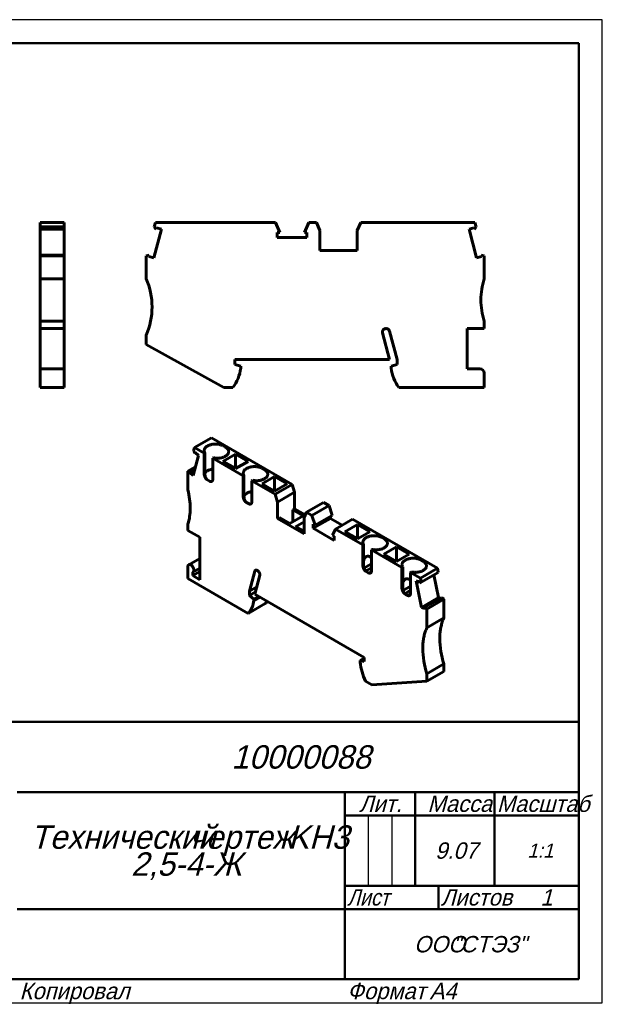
# Model space of a CAD drawing. Header units: millimetres. Extents: x 0 to 297, y 0 to 210.
# Tile 2 of 2: x 173 to 297, y 0 to 210. Entities that reach past the tile are written whole.
import ezdxf

# ---------------------------------------------------------------- set-up
doc = ezdxf.new("R2010")
doc.units = ezdxf.units.MM
doc.styles.add('TextStyle_2', font='T-FLEX Type A.TTF', dxfattribs={"oblique": 15, "height": 3.5})
doc.styles.add('TextStyle_4', font='T-FLEX Type A.TTF', dxfattribs={"width": 0.883061, "oblique": 15, "height": 3.5})
doc.styles.add('TextStyle_6', font='T-FLEX Type A.TTF', dxfattribs={"width": 0.98844, "oblique": 15, "height": 3.5})
doc.styles.add('TextStyle_7', font='T-FLEX Type A.TTF', dxfattribs={"oblique": 15, "height": 5})
doc.styles.add('TextStyle_8', font='T-FLEX Type A.TTF', dxfattribs={"oblique": 15, "height": 3})
doc.styles.add('TextStyle_9', font='T-FLEX Type A.TTF', dxfattribs={"oblique": 15, "height": 3.5})

# ---------------------------------------------------------------- blocks, each defined once
blk = doc.blocks.new('_FR1Страница_1')
at = {"color": 7, "linetype": 'Continuous', "lineweight": 25}
for p, q in [((297, 210), (0, 210)), ((297, 0), (297, 210)), ((247, 40), (247, 25)), ((252, 40), (252, 25)), ((242, 20), (292, 20)), ((262, 20), (262, 20)), ((0, 0), (297, 0))]:
    blk.add_line(p, q, dxfattribs=at)
at = {"color": 7, "linetype": 'Continuous', "lineweight": 50}
for p, q in [((20, 205), (292, 205)), ((292, 205), (292, 5)), ((107, 60), (292, 60)), ((172, 45), (292, 45)), ((242, 45), (242, 5)), ((257, 45), (257, 25)), ((274, 45), (274, 25)), ((242, 40), (292, 40)), ((242, 25), (292, 25)), ((262, 25), (262, 20)), ((172, 20), (292, 20)), ((292, 5), (20, 5))]:
    blk.add_line(p, q, dxfattribs=at)
at = {"color": 7, "oblique": 15}
for s, height, style, p in [('10000088', 5, 'TextStyle_7', (217.77, 50)), ('Лит.', 3.5, 'TextStyle_2', (245.03, 40.76)), ('Масса', 3.5, 'TextStyle_2', (259.65, 40.76)), ('Технический', 5, 'TextStyle_7', (174.83, 32.88)), ('KH3', 5, 'TextStyle_7', (229.88, 32.88)), ('чертеж', 5, 'TextStyle_7', (208.79, 32.88)), ('9.07', 3.5, 'TextStyle_2', (261.28, 30.75)), ('1:1', 3, 'TextStyle_8', (280.99, 31)), ('2,5-4-Ж', 5, 'TextStyle_7', (196.33, 27.12)), ('Листов', 3.5, 'TextStyle_2', (262.5, 20.75)), ('1', 3.5, 'TextStyle_9', (283.78, 20.75)), ('ООО', 3.5, 'TextStyle_2', (256.78, 10.75)), ('"СТЭЗ"', 3.5, 'TextStyle_2', (265.03, 10.75)), ('Копировал', 3.5, 'TextStyle_2', (172.5, 0.75)), ('Формат', 3.5, 'TextStyle_2', (242.5, 0.75)), ('A4', 3.5, 'TextStyle_2', (260.12, 0.75))]:
    blk.add_text(s, height=height, dxfattribs=dict(at, style=style)).set_placement(p)
for s, style, width, p in [('Масштаб', 'TextStyle_6', 0.98844, (274.5, 40.76)), ('Лист', 'TextStyle_4', 0.883061, (242.5, 20.75))]:
    blk.add_text(s, height=3.5, dxfattribs=dict(at, style=style, width=width)).set_placement(p)
blk = doc.blocks.new('Страница_1')
at = {"color": 7, "linetype": 'Continuous', "lineweight": 60}
for p, q in [((176.911, 166.677), (182.061, 166.677)), ((176.911, 166.677), (176.911, 165.714)), ((182.061, 166.677), (182.061, 165.714)), ((201.52, 166.677), (201.263, 165.714)), ((201.52, 166.677), (227.151, 166.677)), ((228.076, 164.572), (227.151, 166.677)), ((234.27, 166.677), (233.345, 164.572)), ((234.27, 166.677), (235.942, 166.677)), ((235.942, 166.677), (236.66, 164.977)), ((244.66, 164.977), (245.379, 166.677)), ((269.8, 166.677), (245.379, 166.677)), ((269.8, 166.677), (270.058, 165.714)), ((176.911, 165.714), (182.061, 165.714)), ((176.911, 165.281), (176.911, 165.714)), ((182.061, 165.281), (176.911, 165.281)), ((176.911, 165.268), (176.911, 165.279)), ((182.061, 165.268), (176.911, 165.268)), ((176.911, 159.7), (176.911, 165.268)), ((182.061, 165.281), (182.061, 165.714)), ((182.061, 165.279), (182.061, 165.268)), ((182.061, 159.7), (182.061, 165.268)), ((201.162, 159.158), (202.799, 165.268)), ((201.695, 165.281), (201.263, 165.714)), ((201.695, 165.281), (201.766, 165.544)), ((201.766, 165.544), (202.799, 165.268)), ((228.076, 164.572), (227.548, 164.572)), ((227.548, 164.572), (227.548, 163.502)), ((233.873, 164.572), (233.345, 164.572)), ((233.873, 163.502), (233.873, 164.572)), ((236.66, 160.677), (236.66, 164.977)), ((244.66, 164.977), (244.66, 160.677)), ((268.521, 165.268), (269.555, 165.544)), ((270.158, 159.158), (268.521, 165.268)), ((269.555, 165.544), (269.625, 165.281)), ((269.625, 165.281), (270.058, 165.714)), ((227.548, 163.502), (233.873, 163.502)), ((236.66, 160.677), (244.66, 160.677)), ((176.911, 159.698), (182.061, 159.698)), ((176.911, 159.698), (176.911, 159.527)), ((176.911, 154.627), (176.911, 159.527)), ((182.061, 159.527), (176.911, 159.527)), ((182.061, 159.698), (182.061, 159.527)), ((182.061, 154.627), (182.061, 159.527)), ((200.199, 159.698), (199.56, 159.527)), ((199.56, 159.527), (199.56, 154.627)), ((200.129, 159.435), (200.199, 159.698)), ((201.162, 159.158), (200.129, 159.435)), ((271.192, 159.435), (270.158, 159.158)), ((271.121, 159.698), (271.192, 159.435)), ((271.121, 159.698), (271.76, 159.527)), ((271.76, 154.627), (271.76, 159.527)), ((182.061, 154.627), (176.911, 154.627)), ((176.911, 150.127), (176.911, 154.627)), ((182.061, 150.127), (182.061, 154.627)), ((176.911, 145.627), (176.911, 150.127)), ((182.061, 145.627), (182.061, 150.127)), ((176.911, 145.627), (182.061, 145.627)), ((176.911, 144.027), (176.911, 145.627)), ((182.061, 144.027), (182.061, 145.627)), ((271.76, 144.027), (271.76, 145.627)), ((176.911, 135.427), (176.911, 144.027)), ((176.911, 144.027), (182.061, 144.027)), ((182.061, 135.429), (182.061, 144.027)), ((251.56, 137.427), (250.032, 143.131)), ((253.16, 137.427), (251.551, 143.434)), ((268.16, 135.427), (268.16, 144.027)), ((268.16, 144.027), (271.76, 144.027)), ((199.56, 142.627), (199.56, 140.627)), ((199.56, 140.627), (216.143, 131.427)), ((218.46, 137.427), (251.56, 137.427)), ((218.46, 136.327), (218.46, 137.427)), ((253.16, 137.427), (253.16, 136.327)), ((176.911, 134.527), (176.911, 135.427)), ((177.911, 135.427), (176.911, 135.427)), ((182.061, 135.427), (177.912, 135.427)), ((182.061, 135.427), (182.061, 134.527)), ((219.76, 135.979), (218.46, 136.327)), ((219.76, 135.527), (219.76, 135.979)), ((253.16, 136.327), (251.86, 135.979)), ((251.86, 135.979), (251.86, 135.527)), ((268.16, 135.427), (270.86, 135.427)), ((176.911, 131.427), (176.911, 134.527)), ((182.061, 131.427), (182.061, 134.527)), ((271.76, 131.427), (271.76, 134.527)), ((182.061, 131.427), (176.911, 131.427)), ((216.143, 131.427), (218.101, 131.427)), ((253.519, 131.427), (271.76, 131.427)), ((213.496, 120.701), (209.854, 118.599)), ((213.496, 120.701), (230.764, 110.731)), ((209.854, 118.599), (209.672, 117.918)), ((209.978, 117.388), (209.672, 117.918)), ((209.854, 118.599), (211.951, 117.388)), ((216.476, 118.695), (216.052, 118.94)), ((209.601, 112.606), (210.759, 116.926)), ((209.978, 117.388), (210.028, 117.574)), ((209.978, 117.388), (210.135, 117.479)), ((210.028, 117.574), (210.759, 116.926)), ((212.105, 117.477), (211.951, 117.388)), ((211.951, 112.897), (211.951, 117.388)), ((212.105, 112.987), (212.105, 117.477)), ((213.789, 116.327), (213.944, 116.416)), ((213.789, 116.327), (213.789, 111.836)), ((213.789, 116.327), (220.295, 112.571)), ((218.651, 117.194), (215.964, 115.643)), ((221.338, 115.643), (218.651, 117.194)), ((218.651, 117.194), (218.651, 114.092)), ((208.468, 113.561), (210.111, 114.509)), ((209.94, 113.872), (208.87, 113.254)), ((209.99, 114.058), (208.92, 113.44)), ((215.964, 115.643), (218.651, 114.092)), ((218.651, 114.092), (221.338, 115.643)), ((224.82, 113.877), (224.396, 114.122)), ((208.92, 113.44), (208.468, 113.561)), ((208.468, 109.56), (208.468, 113.561)), ((208.87, 113.254), (208.92, 113.44)), ((209.601, 112.606), (208.87, 113.254)), ((213.082, 111.428), (212.658, 111.673)), ((220.449, 112.66), (220.295, 112.571)), ((220.295, 108.08), (220.295, 112.571)), ((220.449, 108.169), (220.449, 112.66)), ((222.133, 111.509), (222.287, 111.599)), ((222.133, 111.509), (227.123, 108.629)), ((222.133, 111.509), (222.133, 107.019)), ((226.994, 112.377), (224.307, 110.826)), ((229.681, 110.826), (226.994, 112.377)), ((226.994, 112.377), (226.994, 109.274)), ((224.307, 110.826), (226.994, 109.274)), ((226.994, 109.274), (229.681, 110.826)), ((230.764, 110.731), (227.123, 108.629)), ((231.272, 109.05), (230.764, 110.731)), ((227.631, 106.947), (227.123, 108.629)), ((227.631, 106.947), (231.272, 109.05)), ((231.272, 109.05), (231.272, 105.539)), ((221.426, 106.61), (221.002, 106.855)), ((227.631, 106.947), (227.631, 103.436)), ((230.866, 105.304), (231.272, 105.539)), ((230.866, 105.304), (230.866, 102.732)), ((233.093, 104.018), (230.866, 105.304)), ((233.542, 104.229), (231.272, 105.539)), ((233.796, 104.776), (237.437, 106.878)), ((234.978, 104.093), (238.62, 106.196)), ((238.62, 106.196), (237.437, 106.878)), ((238.62, 106.196), (239.274, 104.1)), ((227.631, 103.436), (228.037, 103.671)), ((233.288, 100.17), (227.631, 103.436)), ((230.265, 102.385), (228.037, 103.671)), ((233.093, 104.018), (230.265, 102.385)), ((233.796, 104.776), (233.288, 103.681)), ((233.288, 100.17), (233.288, 103.681)), ((234.978, 104.093), (233.796, 104.776)), ((234.978, 104.093), (235.632, 101.997)), ((238.9, 103.441), (235.259, 101.339)), ((239.274, 104.1), (235.632, 101.997)), ((238.9, 103.441), (238.9, 103.884)), ((241.409, 101.993), (238.9, 103.441)), ((240.012, 101.187), (243.654, 103.289)), ((261.777, 92.826), (243.654, 103.289)), ((208.468, 100.905), (208.468, 102.212)), ((233.288, 102.742), (231.467, 101.691)), ((233.288, 100.64), (231.467, 101.691)), ((235.259, 101.339), (235.259, 102.213)), ((235.259, 102.213), (235.632, 101.997)), ((239.731, 98.757), (235.259, 101.339)), ((239.358, 99.846), (240.012, 101.187)), ((245.857, 97.813), (240.012, 101.187)), ((241.985, 100.619), (244.672, 102.171)), ((244.672, 99.068), (244.672, 102.171)), ((247.359, 100.619), (244.672, 102.171)), ((211.014, 99.435), (208.468, 100.905)), ((211.014, 90.372), (211.014, 99.435)), ((239.358, 99.846), (239.731, 99.63)), ((239.731, 99.63), (239.731, 98.757)), ((244.672, 99.068), (241.985, 100.619)), ((244.672, 99.068), (247.359, 100.619)), ((250.382, 99.119), (249.958, 99.364)), ((246.011, 97.902), (245.857, 97.813)), ((245.857, 93.322), (245.857, 97.813)), ((246.011, 97.902), (246.011, 93.411)), ((247.695, 96.751), (247.849, 96.84)), ((253.016, 97.353), (250.329, 95.802)), ((253.016, 94.251), (253.016, 97.353)), ((255.703, 95.802), (253.016, 97.353)), ((211.014, 94.923), (208.655, 93.56)), ((247.695, 96.751), (247.695, 92.261)), ((254.2, 92.995), (247.695, 96.751)), ((250.329, 95.802), (253.016, 94.251)), ((253.016, 94.251), (255.703, 95.802)), ((208.468, 90.617), (208.468, 93.148)), ((209.555, 92.002), (211.014, 92.844)), ((246.085, 92.845), (247.695, 93.775)), ((246.112, 92.748), (246.139, 92.725)), ((247.695, 92.923), (246.434, 92.194)), ((254.355, 93.084), (254.2, 92.995)), ((254.2, 88.505), (254.2, 92.995)), ((254.355, 93.084), (254.355, 88.594)), ((261.777, 92.826), (258.135, 90.724)), ((258.726, 94.302), (258.302, 94.547)), ((261.777, 92.826), (261.959, 91.935)), ((221.367, 83.17), (208.468, 90.617)), ((211.014, 92.087), (209.529, 91.23)), ((209.529, 91.23), (209.529, 91.988)), ((211.014, 90.372), (209.529, 91.23)), ((221.62, 87.923), (222.759, 92.17)), ((222.752, 87.27), (223.832, 91.303)), ((246.564, 92.097), (246.988, 91.852)), ((247.681, 92.109), (247.131, 91.792)), ((256.039, 91.934), (256.193, 92.023)), ((258.135, 90.724), (256.039, 91.934)), ((256.039, 91.934), (256.039, 87.443)), ((258.135, 90.724), (258.318, 89.832)), ((261.959, 91.935), (258.318, 89.832)), ((262.03, 86.541), (261.036, 91.401)), ((223.166, 88.815), (221.62, 87.923)), ((254.429, 88.028), (256.039, 88.957)), ((257.231, 90.095), (257.962, 89.899)), ((258.389, 84.438), (257.231, 90.095)), ((257.962, 89.899), (258.012, 89.655)), ((258.012, 89.655), (258.318, 89.832)), ((221.62, 87.923), (221.62, 87.025)), ((222.881, 87.753), (221.62, 87.025)), ((221.62, 87.025), (222.54, 86.21)), ((222.54, 86.21), (223.564, 86.801)), ((223.883, 86.616), (222.54, 85.841)), ((246.157, 73.757), (222.752, 87.27)), ((254.456, 87.93), (254.483, 87.908)), ((256.039, 88.105), (254.778, 87.377)), ((254.907, 87.28), (255.332, 87.035)), ((256.025, 87.292), (255.475, 86.975)), ((258.389, 84.438), (262.03, 86.541)), ((259.07, 84.486), (262.711, 86.588)), ((262.03, 86.541), (262.439, 86.431)), ((262.711, 86.588), (263.163, 86.188)), ((225.008, 85.273), (221.367, 83.17)), ((222.54, 86.21), (222.54, 85.841)), ((259.119, 84.242), (258.389, 84.438)), ((259.07, 84.486), (259.521, 84.085)), ((259.07, 84.486), (259.119, 84.242)), ((259.521, 84.085), (263.163, 86.188)), ((263.163, 86.188), (263.163, 82.187)), ((259.521, 84.085), (259.521, 80.084)), ((263.163, 82.187), (259.521, 80.084)), ((245.238, 73.105), (246.157, 73.636)), ((246.157, 72.859), (246.157, 73.757)), ((245.238, 73.105), (246.157, 72.859)), ((245.238, 72.736), (245.238, 73.105)), ((263.163, 72.389), (259.521, 70.287)), ((263.163, 72.389), (263.163, 70.756)), ((263.163, 70.756), (259.521, 68.654)), ((259.521, 70.287), (259.521, 68.654)), ((247.796, 67.911), (246.411, 68.711)), ((259.521, 68.654), (247.796, 67.911))]:
    blk.add_line(p, q, dxfattribs=at)
at = {"color": 7, "lineweight": 60, "flags": 128}
for points in [[(212.105, 117.477), (212.061, 117.552), (212.025, 117.628), (211.996, 117.706), (211.974, 117.784), (211.961, 117.862), (211.955, 117.941), (211.957, 118.02), (211.967, 118.099), (211.985, 118.178), (212.01, 118.255), (212.043, 118.332), (212.084, 118.407), (212.132, 118.481), (212.187, 118.554), (212.249, 118.624), (212.318, 118.692), (212.394, 118.758), (212.476, 118.822), (212.564, 118.882), (212.658, 118.94)], [(212.658, 118.94), (212.756, 118.993), (212.859, 119.043), (212.966, 119.09), (213.078, 119.133), (213.194, 119.172), (213.314, 119.208), (213.436, 119.24), (213.562, 119.268), (213.691, 119.291), (213.821, 119.311), (213.953, 119.326), (214.086, 119.337), (214.22, 119.343), (214.355, 119.345), (214.489, 119.343), (214.624, 119.337), (214.757, 119.326), (214.889, 119.311), (215.019, 119.291), (215.148, 119.268), (215.273, 119.24), (215.396, 119.208), (215.516, 119.172), (215.632, 119.133), (215.744, 119.09), (215.851, 119.043), (215.954, 118.993), (216.052, 118.94)], [(216.476, 116.735), (216.569, 116.791), (216.656, 116.851), (216.737, 116.913), (216.811, 116.978), (216.88, 117.045), (216.942, 117.114), (216.996, 117.185), (217.044, 117.257), (217.085, 117.331), (217.119, 117.406), (217.145, 117.483), (217.164, 117.56), (217.175, 117.637), (217.179, 117.715), (217.175, 117.792), (217.164, 117.87), (217.145, 117.947), (217.119, 118.023), (217.085, 118.098), (217.044, 118.172), (216.996, 118.245), (216.942, 118.316), (216.88, 118.385), (216.811, 118.452), (216.737, 118.517), (216.656, 118.579), (216.569, 118.638), (216.476, 118.695)], [(213.944, 116.416), (214.073, 116.39), (214.205, 116.369), (214.339, 116.353), (214.474, 116.34), (214.61, 116.333), (214.747, 116.329), (214.884, 116.33), (215.021, 116.336), (215.156, 116.346), (215.291, 116.361), (215.424, 116.38), (215.555, 116.403), (215.683, 116.431), (215.808, 116.463), (215.93, 116.499), (216.048, 116.539), (216.162, 116.582), (216.272, 116.63), (216.377, 116.681), (216.476, 116.735)], [(212.105, 113.134), (212.138, 113.183), (212.193, 113.254), (212.254, 113.323), (212.323, 113.39), (212.398, 113.454), (212.479, 113.516), (212.565, 113.576), (212.658, 113.632)], [(212.658, 113.632), (212.756, 113.686), (212.859, 113.736), (212.966, 113.783), (213.078, 113.826), (213.194, 113.865), (213.314, 113.901), (213.436, 113.933), (213.562, 113.96), (213.691, 113.984), (213.789, 113.999)], [(220.449, 112.66), (220.405, 112.735), (220.368, 112.811), (220.339, 112.888), (220.318, 112.966), (220.305, 113.045), (220.299, 113.124), (220.301, 113.203), (220.311, 113.282), (220.329, 113.36), (220.354, 113.438), (220.387, 113.515), (220.427, 113.59), (220.475, 113.664), (220.531, 113.736), (220.593, 113.807), (220.662, 113.875), (220.737, 113.941), (220.82, 114.004), (220.908, 114.065), (221.002, 114.122)], [(221.002, 114.122), (221.1, 114.176), (221.202, 114.226), (221.31, 114.272), (221.422, 114.316), (221.538, 114.355), (221.657, 114.391), (221.78, 114.423), (221.906, 114.45), (222.034, 114.474), (222.165, 114.493), (222.297, 114.508), (222.43, 114.519), (222.564, 114.526), (222.699, 114.528), (222.833, 114.526), (222.967, 114.519), (223.101, 114.508), (223.233, 114.493), (223.363, 114.474), (223.491, 114.45), (223.617, 114.423), (223.74, 114.391), (223.86, 114.355), (223.976, 114.316), (224.088, 114.272), (224.195, 114.226), (224.298, 114.176), (224.396, 114.122)], [(224.82, 111.918), (224.913, 111.974), (224.999, 112.034), (225.08, 112.096), (225.155, 112.16), (225.224, 112.227), (225.285, 112.296), (225.34, 112.367), (225.388, 112.44), (225.429, 112.514), (225.463, 112.589), (225.489, 112.665), (225.508, 112.742), (225.519, 112.82), (225.523, 112.897), (225.519, 112.975), (225.508, 113.053), (225.489, 113.13), (225.463, 113.206), (225.429, 113.281), (225.388, 113.355), (225.34, 113.428), (225.285, 113.499), (225.224, 113.568), (225.155, 113.635), (225.08, 113.699), (224.999, 113.761), (224.913, 113.821), (224.82, 113.877)], [(211.951, 112.897), (211.953, 112.832), (211.959, 112.765), (211.97, 112.696), (211.985, 112.625), (212.005, 112.554), (212.028, 112.482), (212.055, 112.411), (212.086, 112.34), (212.12, 112.269), (212.158, 112.201), (212.199, 112.133), (212.242, 112.069), (212.288, 112.006), (212.337, 111.947), (212.387, 111.891), (212.439, 111.839), (212.493, 111.791), (212.547, 111.747), (212.602, 111.707), (212.658, 111.673)], [(212.105, 112.987), (212.106, 112.931), (212.108, 112.874), (212.113, 112.814), (212.119, 112.753), (212.126, 112.69), (212.136, 112.627), (212.15, 112.55), (212.166, 112.473), (212.185, 112.396), (212.208, 112.319), (212.233, 112.244), (212.261, 112.171), (212.293, 112.1), (212.328, 112.032), (212.366, 111.967), (212.407, 111.906), (212.444, 111.858), (212.483, 111.814), (212.524, 111.773), (212.567, 111.735), (212.612, 111.702), (212.658, 111.673)], [(213.082, 111.428), (213.133, 111.4), (213.184, 111.377), (213.235, 111.359), (213.284, 111.345), (213.333, 111.336), (213.38, 111.332), (213.425, 111.332), (213.469, 111.337), (213.511, 111.348), (213.551, 111.362), (213.588, 111.382), (213.622, 111.405), (213.654, 111.434), (213.682, 111.466), (213.708, 111.503), (213.73, 111.543), (213.749, 111.587), (213.764, 111.635), (213.776, 111.686), (213.784, 111.74)], [(222.287, 111.599), (222.417, 111.573), (222.549, 111.552), (222.683, 111.535), (222.818, 111.523), (222.954, 111.515), (223.091, 111.512), (223.228, 111.513), (223.365, 111.519), (223.5, 111.529), (223.635, 111.544), (223.768, 111.563), (223.898, 111.586), (224.027, 111.614), (224.152, 111.646), (224.274, 111.682), (224.392, 111.721), (224.506, 111.765), (224.616, 111.812), (224.721, 111.863), (224.82, 111.918)], [(220.295, 108.08), (220.297, 108.015), (220.303, 107.947), (220.314, 107.878), (220.329, 107.808), (220.348, 107.737), (220.372, 107.665), (220.399, 107.593), (220.43, 107.522), (220.464, 107.452), (220.502, 107.383), (220.542, 107.316), (220.586, 107.251), (220.632, 107.189), (220.681, 107.13), (220.731, 107.074), (220.783, 107.021), (220.837, 106.973), (220.891, 106.929), (220.946, 106.89), (221.002, 106.855)], [(220.449, 108.316), (220.481, 108.365), (220.536, 108.436), (220.598, 108.505), (220.667, 108.572), (220.741, 108.637), (220.822, 108.699), (220.909, 108.758), (221.002, 108.815)], [(220.449, 108.169), (220.45, 108.114), (220.452, 108.056), (220.457, 107.997), (220.462, 107.935), (220.47, 107.873), (220.48, 107.809), (220.493, 107.733), (220.51, 107.655), (220.529, 107.578), (220.552, 107.502), (220.577, 107.427), (220.605, 107.354), (220.637, 107.283), (220.672, 107.215), (220.71, 107.15), (220.751, 107.089), (220.788, 107.041), (220.827, 106.996), (220.868, 106.955), (220.911, 106.918), (220.956, 106.885), (221.002, 106.855)], [(221.002, 108.815), (221.1, 108.868), (221.202, 108.919), (221.31, 108.965), (221.422, 109.008), (221.538, 109.048), (221.657, 109.084), (221.78, 109.115), (221.906, 109.143), (222.034, 109.167), (222.133, 109.181)], [(221.426, 106.61), (221.477, 106.583), (221.528, 106.56), (221.578, 106.542), (221.628, 106.528), (221.677, 106.519), (221.724, 106.514), (221.769, 106.515), (221.813, 106.52), (221.855, 106.53), (221.895, 106.545), (221.932, 106.564), (221.966, 106.588), (221.998, 106.616), (222.026, 106.649), (222.052, 106.685), (222.074, 106.726), (222.093, 106.77), (222.108, 106.818), (222.12, 106.868), (222.128, 106.922)], [(246.011, 97.902), (245.967, 97.977), (245.93, 98.053), (245.901, 98.13), (245.88, 98.208), (245.867, 98.287), (245.861, 98.366), (245.863, 98.445), (245.873, 98.524), (245.891, 98.602), (245.916, 98.68), (245.949, 98.756), (245.989, 98.832), (246.037, 98.906), (246.092, 98.978), (246.155, 99.049), (246.224, 99.117), (246.299, 99.183), (246.381, 99.246), (246.47, 99.307), (246.564, 99.364)], [(246.564, 99.364), (246.661, 99.417), (246.764, 99.468), (246.872, 99.514), (246.984, 99.557), (247.1, 99.597), (247.219, 99.633), (247.342, 99.664), (247.468, 99.692), (247.596, 99.716), (247.727, 99.735), (247.859, 99.75), (247.992, 99.761), (248.126, 99.768), (248.261, 99.77), (248.395, 99.768), (248.529, 99.761), (248.663, 99.75), (248.795, 99.735), (248.925, 99.716), (249.053, 99.692), (249.179, 99.664), (249.302, 99.633), (249.422, 99.597), (249.538, 99.557), (249.649, 99.514), (249.757, 99.468), (249.86, 99.417), (249.958, 99.364)], [(250.382, 97.159), (250.474, 97.216), (250.561, 97.275), (250.642, 97.337), (250.717, 97.402), (250.785, 97.469), (250.847, 97.538), (250.902, 97.609), (250.95, 97.682), (250.991, 97.756), (251.025, 97.831), (251.051, 97.907), (251.07, 97.984), (251.081, 98.062), (251.085, 98.139), (251.081, 98.217), (251.07, 98.294), (251.051, 98.371), (251.025, 98.448), (250.991, 98.523), (250.95, 98.597), (250.902, 98.67), (250.847, 98.74), (250.785, 98.81), (250.717, 98.876), (250.642, 98.941), (250.561, 99.003), (250.474, 99.063), (250.382, 99.119)], [(247.849, 96.84), (247.979, 96.815), (248.111, 96.794), (248.245, 96.777), (248.38, 96.765), (248.516, 96.757), (248.653, 96.754), (248.79, 96.755), (248.926, 96.761), (249.062, 96.771), (249.197, 96.786), (249.33, 96.805), (249.46, 96.828), (249.589, 96.856), (249.714, 96.887), (249.836, 96.923), (249.954, 96.963), (250.068, 97.007), (250.178, 97.054), (250.282, 97.105), (250.382, 97.159)], [(246.564, 95.304), (246.51, 95.269), (246.458, 95.23), (246.407, 95.184), (246.358, 95.133), (246.311, 95.076), (246.266, 95.014), (246.223, 94.946), (246.182, 94.873), (246.143, 94.794), (246.107, 94.71), (246.073, 94.621), (246.041, 94.526), (246.011, 94.424)], [(247.695, 95.056), (247.669, 95.077), (247.587, 95.137), (247.507, 95.192), (247.427, 95.24), (247.348, 95.281), (247.275, 95.315), (247.202, 95.343), (247.131, 95.365), (247.061, 95.381), (246.993, 95.391), (246.926, 95.395), (246.861, 95.394), (246.798, 95.387), (246.736, 95.374), (246.677, 95.356), (246.619, 95.333), (246.564, 95.304)], [(254.907, 94.547), (255.005, 94.6), (255.108, 94.65), (255.216, 94.697), (255.328, 94.74), (255.444, 94.78), (255.563, 94.815), (255.686, 94.847), (255.812, 94.875), (255.94, 94.898), (256.07, 94.918), (256.203, 94.933), (256.336, 94.944), (256.47, 94.95), (256.605, 94.953), (256.739, 94.95), (256.873, 94.944), (257.007, 94.933), (257.139, 94.918), (257.269, 94.898), (257.397, 94.875), (257.523, 94.847), (257.646, 94.815), (257.765, 94.78), (257.881, 94.74), (257.993, 94.697), (258.101, 94.65), (258.204, 94.6), (258.302, 94.547)], [(209.741, 92.414), (209.739, 92.472), (209.733, 92.533), (209.723, 92.595), (209.71, 92.659), (209.693, 92.723), (209.672, 92.787), (209.647, 92.852), (209.62, 92.916), (209.589, 92.979), (209.555, 93.041), (209.518, 93.101), (209.479, 93.16), (209.437, 93.216), (209.394, 93.269), (209.348, 93.319), (209.301, 93.366), (209.253, 93.41), (209.204, 93.449), (209.155, 93.485), (209.105, 93.516), (209.055, 93.542), (209.005, 93.564), (208.956, 93.581), (208.908, 93.593), (208.861, 93.601), (208.816, 93.603), (208.772, 93.6), (208.731, 93.591), (208.691, 93.578), (208.655, 93.56), (208.621, 93.538), (208.59, 93.51), (208.562, 93.478), (208.538, 93.442), (208.517, 93.402), (208.499, 93.358), (208.486, 93.31), (208.476, 93.259), (208.47, 93.205), (208.468, 93.148)], [(246.564, 92.097), (246.512, 92.129), (246.462, 92.165), (246.411, 92.204), (246.362, 92.248), (246.313, 92.295), (246.266, 92.345), (246.22, 92.398), (246.176, 92.454), (246.135, 92.512), (246.095, 92.573), (246.058, 92.635), (246.024, 92.699), (245.992, 92.763), (245.963, 92.829), (245.938, 92.895), (245.916, 92.961), (245.897, 93.027), (245.882, 93.092), (245.87, 93.156), (245.862, 93.219)], [(246.014, 93.307), (246.018, 93.241), (246.025, 93.173), (246.034, 93.104), (246.045, 93.034), (246.058, 92.962), (246.073, 92.891), (246.091, 92.82), (246.112, 92.75), (246.135, 92.68), (246.16, 92.612), (246.189, 92.546), (246.22, 92.482), (246.254, 92.421), (246.29, 92.363), (246.33, 92.308), (246.372, 92.257), (246.417, 92.21), (246.463, 92.167), (246.513, 92.13), (246.564, 92.097)], [(246.139, 92.725), (246.203, 92.598), (246.267, 92.471), (246.332, 92.345), (246.389, 92.239)], [(254.355, 93.084), (254.311, 93.159), (254.274, 93.235), (254.245, 93.313), (254.224, 93.391), (254.21, 93.469), (254.205, 93.548), (254.207, 93.627), (254.217, 93.706), (254.234, 93.785), (254.26, 93.862), (254.293, 93.939), (254.333, 94.015), (254.381, 94.089), (254.436, 94.161), (254.499, 94.231), (254.568, 94.3), (254.643, 94.365), (254.725, 94.429), (254.813, 94.489), (254.907, 94.547)], [(258.726, 92.342), (258.818, 92.399), (258.905, 92.458), (258.986, 92.52), (259.061, 92.585), (259.129, 92.652), (259.191, 92.721), (259.246, 92.792), (259.294, 92.864), (259.335, 92.938), (259.369, 93.014), (259.395, 93.09), (259.414, 93.167), (259.425, 93.244), (259.429, 93.322), (259.425, 93.4), (259.414, 93.477), (259.395, 93.554), (259.369, 93.63), (259.335, 93.706), (259.294, 93.78), (259.246, 93.852), (259.191, 93.923), (259.129, 93.992), (259.061, 94.059), (258.986, 94.124), (258.905, 94.186), (258.818, 94.245), (258.726, 94.302)], [(209.529, 91.988), (209.561, 92.005), (209.591, 92.026), (209.619, 92.051), (209.644, 92.079), (209.666, 92.111), (209.686, 92.146), (209.702, 92.184), (209.716, 92.225), (209.727, 92.268), (209.735, 92.315), (209.739, 92.363), (209.741, 92.414)], [(223.467, 92.218), (223.431, 92.25), (223.394, 92.28), (223.356, 92.307), (223.319, 92.331), (223.281, 92.352), (223.244, 92.371), (223.206, 92.386), (223.169, 92.398), (223.133, 92.408), (223.098, 92.413), (223.063, 92.416), (223.029, 92.416), (222.997, 92.412), (222.966, 92.405), (222.937, 92.394), (222.909, 92.381), (222.883, 92.365), (222.859, 92.345), (222.837, 92.323), (222.816, 92.297), (222.799, 92.269), (222.783, 92.239), (222.77, 92.206), (222.759, 92.17)], [(223.849, 91.441), (223.848, 91.49), (223.842, 91.54), (223.834, 91.592), (223.822, 91.645), (223.807, 91.698), (223.788, 91.752), (223.767, 91.805), (223.742, 91.858), (223.715, 91.91), (223.686, 91.96), (223.654, 92.009), (223.62, 92.056), (223.584, 92.101), (223.546, 92.143), (223.507, 92.182), (223.467, 92.218)], [(247.695, 92.261), (247.693, 92.198), (247.686, 92.138), (247.675, 92.081), (247.66, 92.028), (247.641, 91.979), (247.618, 91.934), (247.591, 91.894), (247.56, 91.859), (247.526, 91.828), (247.488, 91.803), (247.447, 91.783), (247.404, 91.768), (247.357, 91.759), (247.309, 91.756), (247.258, 91.758), (247.206, 91.766), (247.153, 91.78), (247.099, 91.798), (247.043, 91.823), (246.988, 91.852)], [(247.519, 91.824), (247.511, 91.82), (247.457, 91.799), (247.4, 91.783), (247.342, 91.774), (247.283, 91.771), (247.233, 91.773), (247.183, 91.78), (247.133, 91.791), (247.084, 91.807), (247.035, 91.827), (246.988, 91.852)], [(254.907, 90.486), (254.854, 90.452), (254.801, 90.412), (254.751, 90.367), (254.702, 90.316), (254.655, 90.259), (254.61, 90.197), (254.567, 90.129), (254.526, 90.056), (254.487, 89.977), (254.451, 89.893), (254.416, 89.803), (254.385, 89.709), (254.355, 89.606)], [(256.039, 90.238), (256.013, 90.26), (255.931, 90.32), (255.851, 90.374), (255.771, 90.422), (255.692, 90.464), (255.619, 90.497), (255.546, 90.525), (255.475, 90.547), (255.405, 90.563), (255.337, 90.574), (255.27, 90.578), (255.205, 90.577), (255.142, 90.57), (255.08, 90.557), (255.021, 90.539), (254.963, 90.515), (254.907, 90.486)], [(256.193, 92.023), (256.323, 91.998), (256.455, 91.977), (256.589, 91.96), (256.724, 91.948), (256.86, 91.94), (256.997, 91.936), (257.134, 91.938), (257.27, 91.943), (257.406, 91.954), (257.541, 91.968), (257.673, 91.987), (257.804, 92.011), (257.932, 92.038), (258.058, 92.07), (258.18, 92.106), (258.298, 92.146), (258.412, 92.19), (258.522, 92.237), (258.626, 92.288), (258.726, 92.342)], [(254.907, 87.28), (254.856, 87.312), (254.805, 87.347), (254.755, 87.387), (254.705, 87.431), (254.657, 87.477), (254.61, 87.528), (254.564, 87.581), (254.52, 87.637), (254.478, 87.695), (254.439, 87.755), (254.402, 87.818), (254.367, 87.881), (254.336, 87.946), (254.307, 88.011), (254.282, 88.077), (254.26, 88.144), (254.241, 88.209), (254.225, 88.275), (254.214, 88.339), (254.206, 88.402)], [(254.358, 88.49), (254.362, 88.424), (254.369, 88.356), (254.377, 88.287), (254.388, 88.216), (254.402, 88.145), (254.417, 88.074), (254.435, 88.003), (254.456, 87.932), (254.479, 87.863), (254.504, 87.795), (254.533, 87.729), (254.564, 87.665), (254.598, 87.604), (254.634, 87.546), (254.674, 87.491), (254.716, 87.44), (254.76, 87.393), (254.807, 87.35), (254.856, 87.312), (254.907, 87.28)], [(254.483, 87.908), (254.546, 87.781), (254.611, 87.654), (254.676, 87.527), (254.733, 87.421)], [(256.039, 87.443), (256.037, 87.38), (256.03, 87.32), (256.019, 87.264), (256.004, 87.211), (255.985, 87.162), (255.962, 87.117), (255.935, 87.077), (255.904, 87.041), (255.869, 87.011), (255.832, 86.985), (255.791, 86.965), (255.747, 86.951), (255.701, 86.942), (255.653, 86.939), (255.602, 86.941), (255.55, 86.949), (255.497, 86.962), (255.442, 86.981), (255.387, 87.005), (255.332, 87.035)], [(255.863, 87.006), (255.855, 87.002), (255.801, 86.981), (255.744, 86.966), (255.686, 86.956), (255.626, 86.953), (255.577, 86.956), (255.527, 86.962), (255.477, 86.974), (255.428, 86.99), (255.379, 87.01), (255.332, 87.035)], [(221.367, 83.17), (221.467, 83.28), (221.564, 83.395), (221.657, 83.515), (221.746, 83.64), (221.831, 83.77), (221.91, 83.902), (221.986, 84.039), (222.057, 84.181), (222.124, 84.327), (222.188, 84.48), (222.248, 84.638), (222.304, 84.799), (222.354, 84.966), (222.401, 85.136), (222.442, 85.306), (222.479, 85.481), (222.512, 85.659), (222.54, 85.841)], [(225.008, 85.273), (225.109, 85.382), (225.206, 85.497), (225.299, 85.617), (225.388, 85.742), (225.39, 85.746)], [(263.163, 82.187), (263.068, 81.982), (262.978, 81.771), (262.893, 81.556), (262.814, 81.335), (262.74, 81.108), (262.672, 80.881), (262.61, 80.65), (262.553, 80.413), (262.501, 80.172), (262.454, 79.923), (262.412, 79.669), (262.376, 79.41), (262.346, 79.148), (262.321, 78.881), (262.302, 78.616), (262.288, 78.347), (262.28, 78.075), (262.277, 77.799)], [(259.521, 80.084), (259.426, 79.879), (259.336, 79.669), (259.252, 79.453), (259.172, 79.232), (259.098, 79.006), (259.031, 78.779), (258.968, 78.547), (258.911, 78.311), (258.86, 78.07), (258.812, 77.82), (258.771, 77.566), (258.735, 77.308), (258.704, 77.045), (258.679, 76.779), (258.66, 76.514), (258.647, 76.245), (258.639, 75.972), (258.636, 75.697)]]:
    blk.add_lwpolyline(points, dxfattribs=at)
at = {"color": 7, "linetype": 'Continuous', "lineweight": 60}
for centre, radius, start, end in [((185.813, 148.627), 15, 360, 23.57818), ((286.069, 150.127), 15, 162.5424, 180), ((286.069, 150.127), 15, 180, 197.4576), ((185.813, 148.627), 15, 336.42182, 360), ((250.708, 143.312), 0.7, 103.20048, 180), ((250.708, 143.312), 0.7, 179.99999, 195), ((250.778, 143.227), 0.8, 15, 106.68328), ((210.366, 136.942), 9.5, 324.50968, 351.4318), ((261.254, 136.942), 9.5, 188.5682, 215.49032), ((270.86, 134.527), 0.9, 0, 90), ((212.932, 111.834), 0.858, 353.64374, 0.10127), ((191.552, 105.463), 17.406, 0.46413, 13.61508), ((213.375, 111.913), 0.567, 238.90992, 294.78451), ((197.862, 105.47), 11.095, 342.91987, 0.6891), ((221.719, 107.096), 0.567, 238.90989, 294.78451), ((221.275, 107.017), 0.858, 353.64374, 0.10127), ((246.886, 93.323), 1.03, 180.08434, 185.8001), ((247.97, 93.413), 1.959, 180.05882, 183.10009), ((223.313, 91.436), 0.536, 345.58165, 0.50146), ((255.23, 88.506), 1.03, 180.08434, 185.8001), ((256.314, 88.596), 1.959, 180.05882, 183.10009), ((280.798, 78.053), 18.522, 180.78466, 197.80572), ((277.156, 75.95), 18.522, 180.78466, 197.80572), ((259.033, 74.573), 13.917, 187.58588, 204.91149)]:
    blk.add_arc(centre, radius, start, end, dxfattribs=at)
blk.add_blockref('_FR1Страница_1', (0, 0))

msp = doc.modelspace()

# ---------------------------------------------------------------- block references
msp.add_blockref('Страница_1', (0, 0))

doc.saveas('drawing.dxf')
